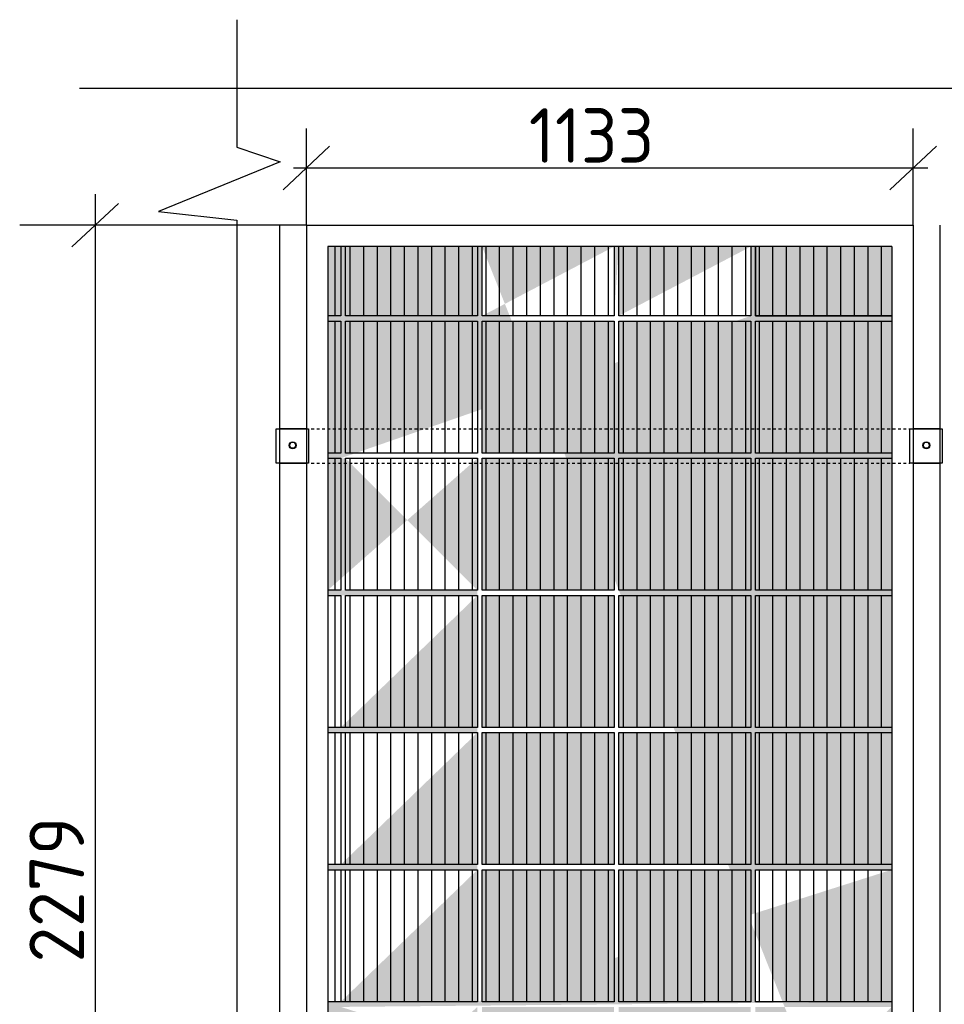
# Model space of a CAD drawing. Extents: x 10527 to 38813, y 13847 to 37526.
# Tile 46 of 256: x 35871 to 35906, y 34257 to 34294. Entities that reach past the tile are written whole.
import ezdxf

# ---------------------------------------------------------------- set-up
doc = ezdxf.new("R2010")
doc.units = 0
doc.header["$LTSCALE"] = 0.5
doc.header["$MEASUREMENT"] = 0
doc.linetypes.add('осевая', pattern=[50.8, 31.75, -6.35, 6.35, -6.35])
doc.layers.add('Ölçü', color=7, linetype='Continuous')
doc.styles.add('ISOCPEUR', font='isocpeui.ttf', dxfattribs={"height": 300})

# ---------------------------------------------------------------- blocks, each defined once
blk = doc.blocks.new('55ен')
at = {"true_color": 0x5e67af}
h = blk.add_hatch(color=165, dxfattribs=at)
h.dxf.hatch_style = 1
h.paths.add_polyline_path([(261296.4, 4549574.2), (261296.4, 4543137.9), (258197.3, 4543137.9), (258197.3, 4549574.2)])
h.paths.add_polyline_path([(260521.8, 4543886.1), (260521.8, 4543160.5), (259796.2, 4543160.5), (259796.2, 4543886.1)], flags=16)
h.paths.add_polyline_path([(260521.8, 4543914.6), (259796.2, 4543914.6), (259796.2, 4544640.2), (260521.8, 4544640.2)], flags=16)
h.paths.add_polyline_path([(259770.9, 4543886.1), (259770.9, 4543160.5), (259045.4, 4543160.5), (259045.4, 4543886.1)], flags=16)
h.paths.add_polyline_path([(259770.9, 4543914.6), (259045.4, 4543914.6), (259045.4, 4544640.2), (259770.9, 4544640.2)], flags=16)
h.paths.add_polyline_path([(259045.4, 4544668.8), (259045.4, 4545394.3), (259770.9, 4545394.3), (259770.9, 4544668.8)], flags=16)
h.paths.add_polyline_path([(260521.8, 4544668.8), (259796.2, 4544668.8), (259796.2, 4545394.3), (260521.8, 4545394.3)], flags=16)
h.paths.add_polyline_path([(260521.8, 4545422.9), (259796.2, 4545422.9), (259796.2, 4546148.5), (260521.8, 4546148.5)], flags=16)
h.paths.add_polyline_path([(259045.4, 4546148.5), (259770.9, 4546148.5), (259770.9, 4545422.9), (259045.4, 4545422.9)], flags=16)
h.paths.add_polyline_path([(260521.8, 4546902.6), (260521.8, 4546177), (259796.2, 4546177), (259796.2, 4546902.6)], flags=16)
h.paths.add_polyline_path([(260521.8, 4546931.1), (259796.2, 4546931.1), (259796.2, 4547656.7), (260521.8, 4547656.7)], flags=16)
h.paths.add_polyline_path([(259045.4, 4546177), (259045.4, 4546902.6), (259770.9, 4546902.6), (259770.9, 4546177)], flags=16)
h.paths.add_polyline_path([(259770.9, 4546931.1), (259045.4, 4546931.1), (259045.4, 4547656.7), (259770.9, 4547656.7)], flags=16)
h.paths.add_polyline_path([(259045.4, 4547685.2), (259045.4, 4548410.8), (259770.9, 4548410.8), (259770.9, 4547685.2)], flags=16)
h.paths.add_polyline_path([(260521.8, 4547685.2), (259796.2, 4547685.2), (259796.2, 4548410.8), (260521.8, 4548410.8)], flags=16)
h.paths.add_polyline_path([(260521.8, 4548439.3), (259796.2, 4548439.3), (259796.2, 4549164.9), (260521.8, 4549164.9)], flags=16)
h.paths.add_polyline_path([(259770.9, 4548439.3), (259045.4, 4548439.3), (259045.4, 4549164.9), (259770.9, 4549164.9)], flags=16)
edge = h.paths.add_edge_path(flags=17)
edge.add_line((261296.4, 4543914.6), (260547.1, 4543914.6))
edge.add_line((260547.1, 4543886.1), (261296.4, 4543886.1))
edge.add_line((260547.1, 4543160.5), (260547.1, 4543886.1))
edge.add_line((260547.1, 4543914.6), (260547.1, 4544640.2))
edge.add_line((259020.1, 4543886.1), (259020.1, 4543160.5))
edge.add_line((258269.3, 4543886.1), (259020.1, 4543886.1))
edge.add_line((259020.1, 4543914.6), (258269.3, 4543914.6))
edge.add_line((259020.1, 4544640.2), (259020.1, 4543914.6))
edge.add_line((258197.3, 4543886.1), (258269.3, 4543886.1))
edge.add_line((258269.3, 4543914.6), (258197.3, 4543914.6))
edge.add_line((261296.4, 4543160.5), (260547.1, 4543160.5))
edge.add_line((259020.1, 4543160.5), (258269.3, 4543160.5))
edge.add_line((258269.3, 4543160.5), (258197.3, 4543160.5))
edge.add_line((258269.3, 4544640.2), (259020.1, 4544640.2))
edge.add_line((259020.1, 4544668.8), (258269.3, 4544668.8))
edge.add_line((258197.3, 4544640.2), (258269.3, 4544640.2))
edge.add_line((258269.3, 4544668.8), (258197.3, 4544668.8))
edge.add_line((259020.1, 4545394.3), (259020.1, 4544668.8))
edge.add_line((260547.1, 4544640.2), (261296.4, 4544640.2))
edge.add_line((260547.1, 4545394.3), (261296.4, 4545394.3))
edge.add_line((260547.1, 4544668.8), (260547.1, 4545394.3))
edge.add_line((261296.4, 4544668.8), (260547.1, 4544668.8))
edge.add_line((258269.3, 4545394.3), (259020.1, 4545394.3))
edge.add_line((258197.3, 4545394.3), (258269.3, 4545394.3))
edge.add_line((261296.4, 4545422.9), (260547.1, 4545422.9))
edge.add_line((260547.1, 4545422.9), (260547.1, 4546148.5))
edge.add_line((260547.1, 4546148.5), (261296.4, 4546148.5))
edge.add_line((259020.1, 4545422.9), (258269.3, 4545422.9))
edge.add_line((259020.1, 4546148.5), (259020.1, 4545422.9))
edge.add_line((258269.3, 4545422.9), (258197.3, 4545422.9))
edge.add_line((258197.3, 4546148.5), (258269.3, 4546148.5))
edge.add_line((258269.3, 4546148.5), (259020.1, 4546148.5))
edge.add_line((259020.1, 4546177), (258269.3, 4546177))
edge.add_line((259020.1, 4546902.6), (259020.1, 4546177))
edge.add_line((258269.3, 4546177), (258197.3, 4546177))
edge.add_line((258197.3, 4546902.6), (258269.3, 4546902.6))
edge.add_line((258269.3, 4546902.6), (259020.1, 4546902.6))
edge.add_line((259020.1, 4546931.1), (258269.3, 4546931.1))
edge.add_line((259020.1, 4547656.7), (259020.1, 4546931.1))
edge.add_line((258269.3, 4546931.1), (258197.3, 4546931.1))
edge.add_line((258197.3, 4547656.7), (258269.3, 4547656.7))
edge.add_line((258294.5, 4547656.7), (259020.1, 4547656.7))
edge.add_line((259020.1, 4547685.2), (258294.5, 4547685.2))
edge.add_line((258269.3, 4547685.2), (258197.3, 4547685.2))
edge.add_line((259020.1, 4548410.8), (259020.1, 4547685.2))
edge.add_line((258294.5, 4548410.8), (259020.1, 4548410.8))
edge.add_line((258197.3, 4548410.8), (258269.3, 4548410.8))
edge.add_line((260521.8, 4549193.4), (259796.2, 4549193.4))
edge.add_line((260521.8, 4549574.2), (260521.8, 4549193.4))
edge.add_line((259796.2, 4549193.4), (259796.2, 4549574.2))
edge.add_line((259770.9, 4549193.4), (259045.4, 4549193.4))
edge.add_line((259770.9, 4549574.2), (259770.9, 4549193.4))
edge.add_line((259045.4, 4549193.4), (259045.4, 4549574.2))
h = blk.add_hatch(color=165, dxfattribs=at)
h.dxf.hatch_style = 1
h.paths.add_polyline_path([(260270.3, 4543160.5), (260345, 4543160.5), (260345, 4543886.1), (260270.3, 4543886.1)])
h.paths.add_polyline_path([(260195.6, 4543160.5), (260270.3, 4543160.5), (260270.3, 4543886.1), (260195.6, 4543886.1)])
h.paths.add_polyline_path([(260120.9, 4543160.5), (260195.6, 4543160.5), (260195.6, 4543886.1), (260120.9, 4543886.1)])
h.paths.add_polyline_path([(260046.3, 4543160.5), (260120.9, 4543160.5), (260120.9, 4543886.1), (260046.3, 4543886.1)])
h.paths.add_polyline_path([(259971.6, 4543160.5), (260046.3, 4543160.5), (260046.3, 4543886.1), (259971.6, 4543886.1)])
h.paths.add_polyline_path([(259896.9, 4543160.5), (259971.6, 4543160.5), (259971.6, 4543886.1), (259896.9, 4543886.1)])
h.paths.add_polyline_path([(259822.2, 4543160.5), (259896.9, 4543160.5), (259896.9, 4543886.1), (259822.2, 4543886.1)])
h.paths.add_polyline_path([(259796.2, 4543160.5), (259822.2, 4543160.5), (259822.2, 4543886.1), (259796.2, 4543886.1)])
h.paths.add_polyline_path([(260345, 4543160.5), (260419.6, 4543160.5), (260419.6, 4543886.1), (260345, 4543886.1)])
h.paths.add_polyline_path([(260419.6, 4543160.5), (260494.3, 4543160.5), (260494.3, 4543886.1), (260419.6, 4543886.1)])
h.paths.add_polyline_path([(260494.3, 4543160.5), (260521.8, 4543160.5), (260521.8, 4543886.1), (260494.3, 4543886.1)])
h.paths.add_polyline_path([(259664.7, 4543160.5), (259739.3, 4543160.5), (259739.3, 4543886.1), (259664.7, 4543886.1)])
h.paths.add_polyline_path([(259739.3, 4543160.5), (259770.9, 4543160.5), (259770.9, 4543886.1), (259739.3, 4543886.1)])
h.paths.add_polyline_path([(259590, 4543160.5), (259664.7, 4543160.5), (259664.7, 4543886.1), (259590, 4543886.1)])
h.paths.add_polyline_path([(259515.3, 4543160.5), (259590, 4543160.5), (259590, 4543886.1), (259515.3, 4543886.1)])
h.paths.add_polyline_path([(259440.6, 4543160.5), (259515.3, 4543160.5), (259515.3, 4543886.1), (259440.6, 4543886.1)])
h.paths.add_polyline_path([(259366, 4543160.5), (259440.6, 4543160.5), (259440.6, 4543886.1), (259366, 4543886.1)])
h.paths.add_polyline_path([(259291.3, 4543160.5), (259366, 4543160.5), (259366, 4543886.1), (259291.3, 4543886.1)])
h.paths.add_polyline_path([(259216.6, 4543160.5), (259291.3, 4543160.5), (259291.3, 4543886.1), (259216.6, 4543886.1)])
h.paths.add_polyline_path([(259141.9, 4543160.5), (259216.6, 4543160.5), (259216.6, 4543886.1), (259141.9, 4543886.1)])
h.paths.add_polyline_path([(259067.3, 4543160.5), (259141.9, 4543160.5), (259141.9, 4543886.1), (259067.3, 4543886.1)])
h.paths.add_polyline_path([(259045.4, 4543160.5), (259067.3, 4543160.5), (259067.3, 4543886.1), (259045.4, 4543886.1)])
h.paths.add_polyline_path([(260494.3, 4543914.6), (260521.8, 4543914.6), (260521.8, 4544640.2), (260494.3, 4544640.2)])
h.paths.add_polyline_path([(260419.6, 4543914.6), (260494.3, 4543914.6), (260494.3, 4544640.2), (260419.6, 4544640.2)])
h.paths.add_polyline_path([(260345, 4543914.6), (260419.6, 4543914.6), (260419.6, 4544640.2), (260345, 4544640.2)])
h.paths.add_polyline_path([(260270.3, 4543914.6), (260345, 4543914.6), (260345, 4544640.2), (260270.3, 4544640.2)])
h.paths.add_polyline_path([(260195.6, 4543914.6), (260270.3, 4543914.6), (260270.3, 4544640.2), (260195.6, 4544640.2)])
h.paths.add_polyline_path([(260120.9, 4543914.6), (260195.6, 4543914.6), (260195.6, 4544640.2), (260120.9, 4544640.2)])
h.paths.add_polyline_path([(259796.2, 4543914.6), (259822.2, 4543914.6), (259822.2, 4544640.2), (259796.2, 4544640.2)])
h.paths.add_polyline_path([(260046.3, 4543914.6), (260120.9, 4543914.6), (260120.9, 4544640.2), (260046.3, 4544640.2)])
h.paths.add_polyline_path([(259822.2, 4543914.6), (259896.9, 4543914.6), (259896.9, 4544640.2), (259822.2, 4544640.2)])
h.paths.add_polyline_path([(259896.9, 4543914.6), (259971.6, 4543914.6), (259971.6, 4544640.2), (259896.9, 4544640.2)])
h.paths.add_polyline_path([(259971.6, 4543914.6), (260046.3, 4543914.6), (260046.3, 4544640.2), (259971.6, 4544640.2)])
h.paths.add_polyline_path([(259045.4, 4543914.6), (259067.3, 4543914.6), (259067.3, 4544640.2), (259045.4, 4544640.2)])
h.paths.add_polyline_path([(259067.3, 4543914.6), (259141.9, 4543914.6), (259141.9, 4544640.2), (259067.3, 4544640.2)])
h.paths.add_polyline_path([(259141.9, 4543914.6), (259216.6, 4543914.6), (259216.6, 4544640.2), (259141.9, 4544640.2)])
h.paths.add_polyline_path([(259216.6, 4543914.6), (259291.3, 4543914.6), (259291.3, 4544640.2), (259216.6, 4544640.2)])
h.paths.add_polyline_path([(259291.3, 4543914.6), (259366, 4543914.6), (259366, 4544640.2), (259291.3, 4544640.2)])
h.paths.add_polyline_path([(259366, 4543914.6), (259440.6, 4543914.6), (259440.6, 4544640.2), (259366, 4544640.2)])
h.paths.add_polyline_path([(259440.6, 4543914.6), (259515.3, 4543914.6), (259515.3, 4544640.2), (259440.6, 4544640.2)])
h.paths.add_polyline_path([(259515.3, 4543914.6), (259590, 4543914.6), (259590, 4544640.2), (259515.3, 4544640.2)])
h.paths.add_polyline_path([(259590, 4543914.6), (259664.7, 4543914.6), (259664.7, 4544640.2), (259590, 4544640.2)])
h.paths.add_polyline_path([(259664.7, 4543914.6), (259739.3, 4543914.6), (259739.3, 4544640.2), (259664.7, 4544640.2)])
h.paths.add_polyline_path([(259739.3, 4543914.6), (259770.9, 4543914.6), (259770.9, 4544640.2), (259739.3, 4544640.2)])
h.paths.add_polyline_path([(259045.4, 4544668.8), (259067.3, 4544668.8), (259067.3, 4545394.3), (259045.4, 4545394.3)])
h.paths.add_polyline_path([(259067.3, 4544668.8), (259141.9, 4544668.8), (259141.9, 4545394.3), (259067.3, 4545394.3)])
h.paths.add_polyline_path([(259141.9, 4544668.8), (259216.6, 4544668.8), (259216.6, 4545394.3), (259141.9, 4545394.3)])
h.paths.add_polyline_path([(259216.6, 4544668.8), (259291.3, 4544668.8), (259291.3, 4545394.3), (259216.6, 4545394.3)])
h.paths.add_polyline_path([(259291.3, 4544668.8), (259366, 4544668.8), (259366, 4545394.3), (259291.3, 4545394.3)])
h.paths.add_polyline_path([(259366, 4544668.8), (259440.6, 4544668.8), (259440.6, 4545394.3), (259366, 4545394.3)])
h.paths.add_polyline_path([(259440.6, 4544668.8), (259515.3, 4544668.8), (259515.3, 4545394.3), (259440.6, 4545394.3)])
h.paths.add_polyline_path([(259515.3, 4544668.8), (259590, 4544668.8), (259590, 4545394.3), (259515.3, 4545394.3)])
h.paths.add_polyline_path([(259590, 4544668.8), (259664.7, 4544668.8), (259664.7, 4545394.3), (259590, 4545394.3)])
h.paths.add_polyline_path([(259664.7, 4544668.8), (259739.3, 4544668.8), (259739.3, 4545394.3), (259664.7, 4545394.3)])
h.paths.add_polyline_path([(259739.3, 4544668.8), (259770.9, 4544668.8), (259770.9, 4545394.3), (259739.3, 4545394.3)])
h.paths.add_polyline_path([(259796.2, 4544668.8), (259822.2, 4544668.8), (259822.2, 4545394.3), (259796.2, 4545394.3)])
h.paths.add_polyline_path([(259822.2, 4544668.8), (259896.9, 4544668.8), (259896.9, 4545394.3), (259822.2, 4545394.3)])
h.paths.add_polyline_path([(259896.9, 4544668.8), (259971.6, 4544668.8), (259971.6, 4545394.3), (259896.9, 4545394.3)])
h.paths.add_polyline_path([(259971.6, 4544668.8), (260046.3, 4544668.8), (260046.3, 4545394.3), (259971.6, 4545394.3)])
h.paths.add_polyline_path([(260046.3, 4544668.8), (260120.9, 4544668.8), (260120.9, 4545394.3), (260046.3, 4545394.3)])
h.paths.add_polyline_path([(260120.9, 4544668.8), (260195.6, 4544668.8), (260195.6, 4545394.3), (260120.9, 4545394.3)])
h.paths.add_polyline_path([(260195.6, 4544668.8), (260270.3, 4544668.8), (260270.3, 4545394.3), (260195.6, 4545394.3)])
h.paths.add_polyline_path([(260270.3, 4544668.8), (260345, 4544668.8), (260345, 4545394.3), (260270.3, 4545394.3)])
h.paths.add_polyline_path([(260345, 4544668.8), (260419.6, 4544668.8), (260419.6, 4545394.3), (260345, 4545394.3)])
h.paths.add_polyline_path([(260419.6, 4544668.8), (260494.3, 4544668.8), (260494.3, 4545394.3), (260419.6, 4545394.3)])
h.paths.add_polyline_path([(260494.3, 4544668.8), (260521.8, 4544668.8), (260521.8, 4545394.3), (260494.3, 4545394.3)])
h.paths.add_polyline_path([(259067.3, 4545422.9), (259141.9, 4545422.9), (259141.9, 4546148.5), (259067.3, 4546148.5)])
h.paths.add_polyline_path([(259045.4, 4545422.9), (259067.3, 4545422.9), (259067.3, 4546148.5), (259045.4, 4546148.5)])
h.paths.add_polyline_path([(259141.9, 4545422.9), (259216.6, 4545422.9), (259216.6, 4546148.5), (259141.9, 4546148.5)])
h.paths.add_polyline_path([(259216.6, 4545422.9), (259291.3, 4545422.9), (259291.3, 4546148.5), (259216.6, 4546148.5)])
h.paths.add_polyline_path([(259291.3, 4545422.9), (259366, 4545422.9), (259366, 4546148.5), (259291.3, 4546148.5)])
h.paths.add_polyline_path([(259366, 4545422.9), (259440.6, 4545422.9), (259440.6, 4546148.5), (259366, 4546148.5)])
h.paths.add_polyline_path([(259440.6, 4545422.9), (259515.3, 4545422.9), (259515.3, 4546148.5), (259440.6, 4546148.5)])
h.paths.add_polyline_path([(259515.3, 4545422.9), (259590, 4545422.9), (259590, 4546148.5), (259515.3, 4546148.5)])
h.paths.add_polyline_path([(259590, 4545422.9), (259664.7, 4545422.9), (259664.7, 4546148.5), (259590, 4546148.5)])
h.paths.add_polyline_path([(259664.7, 4545422.9), (259739.3, 4545422.9), (259739.3, 4546148.5), (259664.7, 4546148.5)])
h.paths.add_polyline_path([(259739.3, 4545422.9), (259770.9, 4545422.9), (259770.9, 4546148.5), (259739.3, 4546148.5)])
h.paths.add_polyline_path([(259796.2, 4545422.9), (259822.2, 4545422.9), (259822.2, 4546148.5), (259796.2, 4546148.5)])
h.paths.add_polyline_path([(259822.2, 4545422.9), (259896.9, 4545422.9), (259896.9, 4546148.5), (259822.2, 4546148.5)])
h.paths.add_polyline_path([(259896.9, 4545422.9), (259971.6, 4545422.9), (259971.6, 4546148.5), (259896.9, 4546148.5)])
h.paths.add_polyline_path([(259971.6, 4545422.9), (260046.3, 4545422.9), (260046.3, 4546148.5), (259971.6, 4546148.5)])
h.paths.add_polyline_path([(260046.3, 4545422.9), (260120.9, 4545422.9), (260120.9, 4546148.5), (260046.3, 4546148.5)])
h.paths.add_polyline_path([(260120.9, 4545422.9), (260195.6, 4545422.9), (260195.6, 4546148.5), (260120.9, 4546148.5)])
h.paths.add_polyline_path([(260195.6, 4545422.9), (260270.3, 4545422.9), (260270.3, 4546148.5), (260195.6, 4546148.5)])
h.paths.add_polyline_path([(260270.3, 4545422.9), (260345, 4545422.9), (260345, 4546148.5), (260270.3, 4546148.5)])
h.paths.add_polyline_path([(260345, 4545422.9), (260419.6, 4545422.9), (260419.6, 4546148.5), (260345, 4546148.5)])
h.paths.add_polyline_path([(260419.6, 4545422.9), (260494.3, 4545422.9), (260494.3, 4546148.5), (260419.6, 4546148.5)])
h.paths.add_polyline_path([(260494.3, 4545422.9), (260521.8, 4545422.9), (260521.8, 4546148.5), (260494.3, 4546148.5)])
h.paths.add_polyline_path([(259045.4, 4548439.3), (259067.3, 4548439.3), (259067.3, 4549164.9), (259045.4, 4549164.9)])
h.paths.add_polyline_path([(259067.3, 4548439.3), (259141.9, 4548439.3), (259141.9, 4549164.9), (259067.3, 4549164.9)])
h.paths.add_polyline_path([(259216.6, 4548439.3), (259291.3, 4548439.3), (259291.3, 4549164.9), (259216.6, 4549164.9)])
h.paths.add_polyline_path([(259291.3, 4548439.3), (259366, 4548439.3), (259366, 4549164.9), (259291.3, 4549164.9)])
h.paths.add_polyline_path([(259440.6, 4548439.3), (259515.3, 4548439.3), (259515.3, 4549164.9), (259440.6, 4549164.9)])
h.paths.add_polyline_path([(259590, 4548439.3), (259664.7, 4548439.3), (259664.7, 4549164.9), (259590, 4549164.9)])
h.paths.add_polyline_path([(259664.7, 4548439.3), (259739.3, 4548439.3), (259739.3, 4549164.9), (259664.7, 4549164.9)])
h.paths.add_polyline_path([(259141.9, 4548439.3), (259216.6, 4548439.3), (259216.6, 4549164.9), (259141.9, 4549164.9)])
h.paths.add_polyline_path([(259366, 4548439.3), (259440.6, 4548439.3), (259440.6, 4549164.9), (259366, 4549164.9)])
h.paths.add_polyline_path([(259515.3, 4548439.3), (259590, 4548439.3), (259590, 4549164.9), (259515.3, 4549164.9)])
h.paths.add_polyline_path([(259739.3, 4548439.3), (259770.9, 4548439.3), (259770.9, 4549164.9), (259739.3, 4549164.9)])
h.paths.add_polyline_path([(259796.2, 4548439.3), (259822.2, 4548439.3), (259822.2, 4549164.9), (259796.2, 4549164.9)])
h.paths.add_polyline_path([(259822.2, 4548439.3), (259896.9, 4548439.3), (259896.9, 4549164.9), (259822.2, 4549164.9)])
h.paths.add_polyline_path([(259896.9, 4548439.3), (259971.6, 4548439.3), (259971.6, 4549164.9), (259896.9, 4549164.9)])
h.paths.add_polyline_path([(259971.6, 4548439.3), (260046.3, 4548439.3), (260046.3, 4549164.9), (259971.6, 4549164.9)])
h.paths.add_polyline_path([(260046.3, 4548439.3), (260120.9, 4548439.3), (260120.9, 4549164.9), (260046.3, 4549164.9)])
h.paths.add_polyline_path([(260120.9, 4548439.3), (260195.6, 4548439.3), (260195.6, 4549164.9), (260120.9, 4549164.9)])
h.paths.add_polyline_path([(260195.6, 4548439.3), (260270.3, 4548439.3), (260270.3, 4549164.9), (260195.6, 4549164.9)])
h.paths.add_polyline_path([(260270.3, 4548439.3), (260345, 4548439.3), (260345, 4549164.9), (260270.3, 4549164.9)])
h.paths.add_polyline_path([(260345, 4548439.3), (260419.6, 4548439.3), (260419.6, 4549164.9), (260345, 4549164.9)])
h.paths.add_polyline_path([(260419.6, 4548439.3), (260494.3, 4548439.3), (260494.3, 4549164.9), (260419.6, 4549164.9)])
h.paths.add_polyline_path([(260494.3, 4548439.3), (260521.8, 4548439.3), (260521.8, 4549164.9), (260494.3, 4549164.9)])
h.paths.add_polyline_path([(259045.4, 4547685.2), (259067.3, 4547685.2), (259067.3, 4548410.8), (259045.4, 4548410.8)])
h.paths.add_polyline_path([(259067.3, 4547685.2), (259141.9, 4547685.2), (259141.9, 4548410.8), (259067.3, 4548410.8)])
h.paths.add_polyline_path([(259141.9, 4547685.2), (259216.6, 4547685.2), (259216.6, 4548410.8), (259141.9, 4548410.8)])
h.paths.add_polyline_path([(259216.6, 4547685.2), (259291.3, 4547685.2), (259291.3, 4548410.8), (259216.6, 4548410.8)])
h.paths.add_polyline_path([(259291.3, 4547685.2), (259366, 4547685.2), (259366, 4548410.8), (259291.3, 4548410.8)])
h.paths.add_polyline_path([(259366, 4547685.2), (259440.6, 4547685.2), (259440.6, 4548410.8), (259366, 4548410.8)])
h.paths.add_polyline_path([(259440.6, 4547685.2), (259515.3, 4547685.2), (259515.3, 4548410.8), (259440.6, 4548410.8)])
h.paths.add_polyline_path([(259515.3, 4547685.2), (259590, 4547685.2), (259590, 4548410.8), (259515.3, 4548410.8)])
h.paths.add_polyline_path([(259590, 4547685.2), (259664.7, 4547685.2), (259664.7, 4548410.8), (259590, 4548410.8)])
h.paths.add_polyline_path([(259664.7, 4547685.2), (259739.3, 4547685.2), (259739.3, 4548410.8), (259664.7, 4548410.8)])
h.paths.add_polyline_path([(259739.3, 4547685.2), (259770.9, 4547685.2), (259770.9, 4548410.8), (259739.3, 4548410.8)])
h.paths.add_polyline_path([(259796.2, 4547685.2), (259822.2, 4547685.2), (259822.2, 4548410.8), (259796.2, 4548410.8)])
h.paths.add_polyline_path([(259822.2, 4547685.2), (259896.9, 4547685.2), (259896.9, 4548410.8), (259822.2, 4548410.8)])
h.paths.add_polyline_path([(259896.9, 4547685.2), (259971.6, 4547685.2), (259971.6, 4548410.8), (259896.9, 4548410.8)])
h.paths.add_polyline_path([(259971.6, 4547685.2), (260046.3, 4547685.2), (260046.3, 4548410.8), (259971.6, 4548410.8)])
h.paths.add_polyline_path([(260046.3, 4547685.2), (260120.9, 4547685.2), (260120.9, 4548410.8), (260046.3, 4548410.8)])
h.paths.add_polyline_path([(260120.9, 4547685.2), (260195.6, 4547685.2), (260195.6, 4548410.8), (260120.9, 4548410.8)])
h.paths.add_polyline_path([(260195.6, 4547685.2), (260270.3, 4547685.2), (260270.3, 4548410.8), (260195.6, 4548410.8)])
h.paths.add_polyline_path([(260270.3, 4547685.2), (260345, 4547685.2), (260345, 4548410.8), (260270.3, 4548410.8)])
h.paths.add_polyline_path([(260345, 4547685.2), (260419.6, 4547685.2), (260419.6, 4548410.8), (260345, 4548410.8)])
h.paths.add_polyline_path([(260419.6, 4547685.2), (260494.3, 4547685.2), (260494.3, 4548410.8), (260419.6, 4548410.8)])
h.paths.add_polyline_path([(260494.3, 4547685.2), (260521.8, 4547685.2), (260521.8, 4548410.8), (260494.3, 4548410.8)])
h.paths.add_polyline_path([(259045.4, 4546931.1), (259067.3, 4546931.1), (259067.3, 4547656.7), (259045.4, 4547656.7)])
h.paths.add_polyline_path([(259067.3, 4546931.1), (259141.9, 4546931.1), (259141.9, 4547656.7), (259067.3, 4547656.7)])
h.paths.add_polyline_path([(259141.9, 4546931.1), (259216.6, 4546931.1), (259216.6, 4547656.7), (259141.9, 4547656.7)])
h.paths.add_polyline_path([(259216.6, 4546931.1), (259291.3, 4546931.1), (259291.3, 4547656.7), (259216.6, 4547656.7)])
h.paths.add_polyline_path([(259291.3, 4546931.1), (259366, 4546931.1), (259366, 4547656.7), (259291.3, 4547656.7)])
h.paths.add_polyline_path([(259366, 4546931.1), (259440.6, 4546931.1), (259440.6, 4547656.7), (259366, 4547656.7)])
h.paths.add_polyline_path([(259440.6, 4546931.1), (259515.3, 4546931.1), (259515.3, 4547656.7), (259440.6, 4547656.7)])
h.paths.add_polyline_path([(259515.3, 4546931.1), (259590, 4546931.1), (259590, 4547656.7), (259515.3, 4547656.7)])
h.paths.add_polyline_path([(259590, 4546931.1), (259664.7, 4546931.1), (259664.7, 4547656.7), (259590, 4547656.7)])
h.paths.add_polyline_path([(259664.7, 4546931.1), (259739.3, 4546931.1), (259739.3, 4547656.7), (259664.7, 4547656.7)])
h.paths.add_polyline_path([(259739.3, 4546931.1), (259770.9, 4546931.1), (259770.9, 4547656.7), (259739.3, 4547656.7)])
h.paths.add_polyline_path([(259796.2, 4546931.1), (259822.2, 4546931.1), (259822.2, 4547656.7), (259796.2, 4547656.7)])
h.paths.add_polyline_path([(259822.2, 4546931.1), (259896.9, 4546931.1), (259896.9, 4547656.7), (259822.2, 4547656.7)])
h.paths.add_polyline_path([(259896.9, 4546931.1), (259971.6, 4546931.1), (259971.6, 4547656.7), (259896.9, 4547656.7)])
h.paths.add_polyline_path([(259971.6, 4546931.1), (260046.3, 4546931.1), (260046.3, 4547656.7), (259971.6, 4547656.7)])
h.paths.add_polyline_path([(260046.3, 4546931.1), (260120.9, 4546931.1), (260120.9, 4547656.7), (260046.3, 4547656.7)])
h.paths.add_polyline_path([(260120.9, 4546931.1), (260195.6, 4546931.1), (260195.6, 4547656.7), (260120.9, 4547656.7)])
h.paths.add_polyline_path([(260195.6, 4546931.1), (260270.3, 4546931.1), (260270.3, 4547656.7), (260195.6, 4547656.7)])
h.paths.add_polyline_path([(260270.3, 4546931.1), (260345, 4546931.1), (260345, 4547656.7), (260270.3, 4547656.7)])
h.paths.add_polyline_path([(260345, 4546931.1), (260419.6, 4546931.1), (260419.6, 4547656.7), (260345, 4547656.7)])
h.paths.add_polyline_path([(260419.6, 4546931.1), (260494.3, 4546931.1), (260494.3, 4547656.7), (260419.6, 4547656.7)])
h.paths.add_polyline_path([(260494.3, 4546931.1), (260521.8, 4546931.1), (260521.8, 4547656.7), (260494.3, 4547656.7)])
h.paths.add_polyline_path([(259045.4, 4546177), (259067.3, 4546177), (259067.3, 4546902.6), (259045.4, 4546902.6)])
h.paths.add_polyline_path([(259067.3, 4546177), (259141.9, 4546177), (259141.9, 4546902.6), (259067.3, 4546902.6)])
h.paths.add_polyline_path([(259141.9, 4546177), (259216.6, 4546177), (259216.6, 4546902.6), (259141.9, 4546902.6)])
h.paths.add_polyline_path([(259216.6, 4546177), (259291.3, 4546177), (259291.3, 4546902.6), (259216.6, 4546902.6)])
h.paths.add_polyline_path([(259291.3, 4546177), (259366, 4546177), (259366, 4546902.6), (259291.3, 4546902.6)])
h.paths.add_polyline_path([(259366, 4546177), (259440.6, 4546177), (259440.6, 4546902.6), (259366, 4546902.6)])
h.paths.add_polyline_path([(259440.6, 4546177), (259515.3, 4546177), (259515.3, 4546902.6), (259440.6, 4546902.6)])
h.paths.add_polyline_path([(259515.3, 4546177), (259590, 4546177), (259590, 4546902.6), (259515.3, 4546902.6)])
h.paths.add_polyline_path([(259590, 4546177), (259664.7, 4546177), (259664.7, 4546902.6), (259590, 4546902.6)])
h.paths.add_polyline_path([(259664.7, 4546177), (259739.3, 4546177), (259739.3, 4546902.6), (259664.7, 4546902.6)])
h.paths.add_polyline_path([(259739.3, 4546177), (259770.9, 4546177), (259770.9, 4546902.6), (259739.3, 4546902.6)])
h.paths.add_polyline_path([(259796.2, 4546177), (259822.2, 4546177), (259822.2, 4546902.6), (259796.2, 4546902.6)])
h.paths.add_polyline_path([(259822.2, 4546177), (259896.9, 4546177), (259896.9, 4546902.6), (259822.2, 4546902.6)])
h.paths.add_polyline_path([(259896.9, 4546177), (259971.6, 4546177), (259971.6, 4546902.6), (259896.9, 4546902.6)])
h.paths.add_polyline_path([(259971.6, 4546177), (260046.3, 4546177), (260046.3, 4546902.6), (259971.6, 4546902.6)])
h.paths.add_polyline_path([(260046.3, 4546177), (260120.9, 4546177), (260120.9, 4546902.6), (260046.3, 4546902.6)])
h.paths.add_polyline_path([(260120.9, 4546177), (260195.6, 4546177), (260195.6, 4546902.6), (260120.9, 4546902.6)])
h.paths.add_polyline_path([(260195.6, 4546177), (260270.3, 4546177), (260270.3, 4546902.6), (260195.6, 4546902.6)])
h.paths.add_polyline_path([(260270.3, 4546177), (260345, 4546177), (260345, 4546902.6), (260270.3, 4546902.6)])
h.paths.add_polyline_path([(260345, 4546177), (260419.6, 4546177), (260419.6, 4546902.6), (260345, 4546902.6)])
h.paths.add_polyline_path([(260419.6, 4546177), (260494.3, 4546177), (260494.3, 4546902.6), (260419.6, 4546902.6)])
h.paths.add_polyline_path([(260494.3, 4546177), (260521.8, 4546177), (260521.8, 4546902.6), (260494.3, 4546902.6)])
at = {"color": 7}
for p, q in [((257698.1, 4550821.5), (257698.1, 4550121.7)), ((256833.4, 4550445.4), (262250, 4550445.4)), ((257698.1, 4550121.7), (257935.5, 4550040.5)), ((257935.5, 4550040.5), (257268, 4549766.9)), ((257268, 4549766.9), (257698.1, 4549719.8)), ((257698.1, 4549719.8), (257698.1, 4542455.2))]:
    blk.add_line(p, q, dxfattribs=at)
for p, q in [((258079.7, 4549691.8), (258079.7, 4550223.6)), ((261414, 4549691.8), (261414, 4550223.6)), ((258207.4, 4550126.3), (257951.9, 4549887.1)), ((261541.8, 4550126.3), (261286.3, 4549887.1)), ((258009.5, 4550006.7), (261495.6, 4550006.7)), ((256918.9, 4549862.3), (256918.9, 4542868.2)), ((257046.7, 4549811.4), (256791.2, 4549572.3)), ((258079.7, 4549691.8), (256504.6, 4549691.8))]:
    blk.add_line(p, q)
at = {"color": 11, "true_color": 0xf27172}
for p, q in [((257931.8, 4549691.8), (257931.8, 4542990.8)), ((261414, 4549691.8), (261414, 4542990.8))]:
    blk.add_line(p, q, dxfattribs=at)
at = {"color": 250}
for p, q in [((257931.8, 4549691.8), (257931.8, 4542990.8)), ((258079.7, 4549691.8), (258079.7, 4542990.8)), ((258079.7, 4549691.8), (261414, 4549691.8)), ((258079.7, 4549691.8), (261414, 4549691.8)), ((261414, 4549691.8), (261414, 4542990.8)), ((261561.1, 4549691.8), (261561.1, 4542990.8)), ((258197.3, 4549574.2), (258197.3, 4543137.9)), ((261296.4, 4549574.2), (258197.3, 4549574.2)), ((261296.4, 4549574.2), (261296.4, 4543137.9))]:
    blk.add_line(p, q, dxfattribs=at)
at = {"color": 1}
for p, q in [((258079, 4548571.7), (257931.8, 4548571.7)), ((261561.2, 4548571.7), (261414, 4548571.7)), ((257931.8, 4548384.3), (258079, 4548384.3)), ((261414, 4548384.3), (261561.2, 4548384.3))]:
    blk.add_line(p, q, dxfattribs=at)
at = {"color": 3}
for p, q in [((258079, 4548571.7), (257931.8, 4548571.7)), ((261561.2, 4548571.7), (261414, 4548571.7)), ((257931.8, 4548384.3), (258079, 4548384.3)), ((261414, 4548384.3), (261561.2, 4548384.3))]:
    blk.add_line(p, q, dxfattribs=at)
at = {"color": 252, "linetype": 'осевая', "true_color": 0x939598}
for p, q in [((258106.3, 4548571.7), (261396.6, 4548571.7)), ((258106.3, 4548384.3), (261396.6, 4548384.3))]:
    blk.add_line(p, q, dxfattribs=at)
at = {"color": 32, "true_color": 0xcd6928}
for p, q in [((257994.7, 4548496.6), (257985.2, 4548481.4)), ((258014.7, 4548496.6), (257994.7, 4548496.6)), ((258024, 4548481.4), (258014.7, 4548496.6)), ((261476.9, 4548496.6), (261467.4, 4548481.4)), ((261496.9, 4548496.6), (261476.9, 4548496.6)), ((261506.2, 4548481.4), (261496.9, 4548496.6)), ((257985.2, 4548481.4), (257994.9, 4548466.2)), ((258014.3, 4548466.3), (257994.9, 4548466.2)), ((258014.3, 4548466.3), (258024, 4548481.4)), ((261467.4, 4548481.4), (261477.1, 4548466.2)), ((261496.5, 4548466.3), (261477.1, 4548466.2)), ((261496.5, 4548466.3), (261506.2, 4548481.4))]:
    blk.add_line(p, q, dxfattribs=at)
at = {"color": 244, "true_color": 0x991b1e}
blk.add_line((261296.4, 4548538.7), (261296.4, 4548417.2), dxfattribs=at)
at = {"color": 4}
for points in [[(257914.4, 4548571.7), (258091.3, 4548571.7), (258091.3, 4548384.4), (257914.4, 4548384.4)], [(261396.6, 4548571.7), (261573.5, 4548571.7), (261573.5, 4548384.4), (261396.6, 4548384.4)]]:
    blk.add_lwpolyline(points, close=True, dxfattribs=at)
at = {"color": 32, "true_color": 0xcd6928}
for centre in [(258004.6, 4548481.4), (261486.8, 4548481.4)]:
    blk.add_circle(centre, 19.4, dxfattribs=at)
at = {"layer": 'Ölçü', "color": 3, "linetype": 'Continuous'}
for p, q in [((258237.6, 4549193.4), (258237.6, 4549574.2)), ((258320.5, 4549193.4), (258320.5, 4549574.2)), ((258395.2, 4549193.4), (258395.2, 4549574.2)), ((258469.9, 4549193.4), (258469.9, 4549574.2)), ((258544.6, 4549193.4), (258544.6, 4549574.2)), ((258619.2, 4549193.4), (258619.2, 4549574.2)), ((258693.9, 4549193.4), (258693.9, 4549574.2)), ((258768.6, 4549193.4), (258768.6, 4549574.2)), ((258843.3, 4549193.4), (258843.3, 4549574.2)), ((258917.9, 4549193.4), (258917.9, 4549574.2)), ((258992.6, 4549193.4), (258992.6, 4549574.2)), ((259067.3, 4549193.4), (259067.3, 4549574.2)), ((259141.9, 4549193.4), (259141.9, 4549574.2)), ((259216.6, 4549193.4), (259216.6, 4549574.2)), ((259291.3, 4549193.4), (259291.3, 4549574.2)), ((259366, 4549193.4), (259366, 4549574.2)), ((259440.6, 4549193.4), (259440.6, 4549574.2)), ((259515.3, 4549193.4), (259515.3, 4549574.2)), ((259590, 4549193.4), (259590, 4549574.2)), ((259664.7, 4549193.4), (259664.7, 4549574.2)), ((259739.3, 4549193.4), (259739.3, 4549574.2)), ((259822.2, 4549193.4), (259822.2, 4549574.2)), ((259896.9, 4549193.4), (259896.9, 4549574.2)), ((259971.6, 4549193.4), (259971.6, 4549574.2)), ((260046.3, 4549193.4), (260046.3, 4549574.2)), ((260120.9, 4549193.4), (260120.9, 4549574.2)), ((260195.6, 4549193.4), (260195.6, 4549574.2)), ((260270.3, 4549193.4), (260270.3, 4549574.2)), ((260345, 4549193.4), (260345, 4549574.2)), ((260419.6, 4549193.4), (260419.6, 4549574.2)), ((260494.3, 4549193.4), (260494.3, 4549574.2)), ((260569, 4549193.4), (260569, 4549574.2)), ((260643.6, 4549193.4), (260643.6, 4549574.2)), ((260718.3, 4549193.4), (260718.3, 4549574.2)), ((260793, 4549193.4), (260793, 4549574.2)), ((260867.7, 4549193.4), (260867.7, 4549574.2)), ((260942.3, 4549193.4), (260942.3, 4549574.2)), ((261017, 4549193.4), (261017, 4549574.2)), ((261091.7, 4549193.4), (261091.7, 4549574.2)), ((261166.4, 4549193.4), (261166.4, 4549574.2)), ((261241, 4549193.4), (261241, 4549574.2)), ((258237.6, 4548439.3), (258237.6, 4549164.9)), ((258320.5, 4548439.3), (258320.5, 4549164.9)), ((258395.2, 4548439.3), (258395.2, 4549164.9)), ((258469.9, 4548439.3), (258469.9, 4549164.9)), ((258544.6, 4548439.3), (258544.6, 4549164.9)), ((258619.2, 4548439.3), (258619.2, 4549164.9)), ((258693.9, 4548439.3), (258693.9, 4549164.9)), ((258768.6, 4548439.3), (258768.6, 4549164.9)), ((258843.3, 4548439.3), (258843.3, 4549164.9)), ((258917.9, 4548439.3), (258917.9, 4549164.9)), ((258992.6, 4548439.3), (258992.6, 4549164.9)), ((259067.3, 4548439.3), (259067.3, 4549164.9)), ((259141.9, 4548439.3), (259141.9, 4549164.9)), ((259216.6, 4548439.3), (259216.6, 4549164.9)), ((259291.3, 4548439.3), (259291.3, 4549164.9)), ((259366, 4548439.3), (259366, 4549164.9)), ((259440.6, 4548439.3), (259440.6, 4549164.9)), ((259515.3, 4548439.3), (259515.3, 4549164.9)), ((259590, 4548439.3), (259590, 4549164.9)), ((259664.7, 4548439.3), (259664.7, 4549164.9)), ((259739.3, 4548439.3), (259739.3, 4549164.9)), ((259822.2, 4548439.3), (259822.2, 4549164.9)), ((259896.9, 4548439.3), (259896.9, 4549164.9)), ((259971.6, 4548439.3), (259971.6, 4549164.9)), ((260046.3, 4548439.3), (260046.3, 4549164.9)), ((260120.9, 4548439.3), (260120.9, 4549164.9)), ((260195.6, 4548439.3), (260195.6, 4549164.9)), ((260270.3, 4548439.3), (260270.3, 4549164.9)), ((260345, 4548439.3), (260345, 4549164.9)), ((260419.6, 4548439.3), (260419.6, 4549164.9)), ((260494.3, 4548439.3), (260494.3, 4549164.9)), ((260569, 4548439.3), (260569, 4549164.9)), ((260643.6, 4548439.3), (260643.6, 4549164.9)), ((260718.3, 4548439.3), (260718.3, 4549164.9)), ((260793, 4548439.3), (260793, 4549164.9)), ((260867.7, 4548439.3), (260867.7, 4549164.9)), ((260942.3, 4548439.3), (260942.3, 4549164.9)), ((261017, 4548439.3), (261017, 4549164.9)), ((261091.7, 4548439.3), (261091.7, 4549164.9)), ((261166.4, 4548439.3), (261166.4, 4549164.9)), ((261241, 4548439.3), (261241, 4549164.9)), ((258237.6, 4547685.2), (258237.6, 4548410.8)), ((258320.5, 4547685.2), (258320.5, 4548410.8)), ((258395.2, 4547685.2), (258395.2, 4548410.8)), ((258469.9, 4547685.2), (258469.9, 4548410.8)), ((258544.6, 4547685.2), (258544.6, 4548410.8)), ((258619.2, 4547685.2), (258619.2, 4548410.8)), ((258693.9, 4547685.2), (258693.9, 4548410.8)), ((258768.6, 4547685.2), (258768.6, 4548410.8)), ((258843.3, 4547685.2), (258843.3, 4548410.8)), ((258917.9, 4547685.2), (258917.9, 4548410.8)), ((258992.6, 4547685.2), (258992.6, 4548410.8)), ((259067.3, 4547685.2), (259067.3, 4548410.8)), ((259141.9, 4547685.2), (259141.9, 4548410.8)), ((259216.6, 4547685.2), (259216.6, 4548410.8)), ((259291.3, 4547685.2), (259291.3, 4548410.8)), ((259366, 4547685.2), (259366, 4548410.8)), ((259440.6, 4547685.2), (259440.6, 4548410.8)), ((259515.3, 4547685.2), (259515.3, 4548410.8)), ((259590, 4547685.2), (259590, 4548410.8)), ((259664.7, 4547685.2), (259664.7, 4548410.8)), ((259739.3, 4547685.2), (259739.3, 4548410.8)), ((259822.2, 4547685.2), (259822.2, 4548410.8)), ((259896.9, 4547685.2), (259896.9, 4548410.8)), ((259971.6, 4547685.2), (259971.6, 4548410.8)), ((260046.3, 4547685.2), (260046.3, 4548410.8)), ((260120.9, 4547685.2), (260120.9, 4548410.8)), ((260195.6, 4547685.2), (260195.6, 4548410.8)), ((260270.3, 4547685.2), (260270.3, 4548410.8)), ((260345, 4547685.2), (260345, 4548410.8)), ((260419.6, 4547685.2), (260419.6, 4548410.8)), ((260494.3, 4547685.2), (260494.3, 4548410.8)), ((260569, 4547685.2), (260569, 4548410.8)), ((260643.6, 4547685.2), (260643.6, 4548410.8)), ((260718.3, 4547685.2), (260718.3, 4548410.8)), ((260793, 4547685.2), (260793, 4548410.8)), ((260867.7, 4547685.2), (260867.7, 4548410.8)), ((260942.3, 4547685.2), (260942.3, 4548410.8)), ((261017, 4547685.2), (261017, 4548410.8)), ((261091.7, 4547685.2), (261091.7, 4548410.8)), ((261166.4, 4547685.2), (261166.4, 4548410.8)), ((261241, 4547685.2), (261241, 4548410.8)), ((258237.6, 4546931.1), (258237.6, 4547656.7)), ((258320.5, 4546931.1), (258320.5, 4547656.7)), ((258395.2, 4546931.1), (258395.2, 4547656.7)), ((258469.9, 4546931.1), (258469.9, 4547656.7)), ((258544.6, 4546931.1), (258544.6, 4547656.7)), ((258619.2, 4546931.1), (258619.2, 4547656.7)), ((258693.9, 4546931.1), (258693.9, 4547656.7)), ((258768.6, 4546931.1), (258768.6, 4547656.7)), ((258843.3, 4546931.1), (258843.3, 4547656.7)), ((258917.9, 4546931.1), (258917.9, 4547656.7)), ((258992.6, 4546931.1), (258992.6, 4547656.7)), ((259067.3, 4546931.1), (259067.3, 4547656.7)), ((259141.9, 4546931.1), (259141.9, 4547656.7)), ((259216.6, 4546931.1), (259216.6, 4547656.7)), ((259291.3, 4546931.1), (259291.3, 4547656.7)), ((259366, 4546931.1), (259366, 4547656.7)), ((259440.6, 4546931.1), (259440.6, 4547656.7)), ((259515.3, 4546931.1), (259515.3, 4547656.7)), ((259590, 4546931.1), (259590, 4547656.7)), ((259664.7, 4546931.1), (259664.7, 4547656.7)), ((259739.3, 4546931.1), (259739.3, 4547656.7)), ((259822.2, 4546931.1), (259822.2, 4547656.7)), ((259896.9, 4546931.1), (259896.9, 4547656.7)), ((259971.6, 4546931.1), (259971.6, 4547656.7)), ((260046.3, 4546931.1), (260046.3, 4547656.7)), ((260120.9, 4546931.1), (260120.9, 4547656.7)), ((260195.6, 4546931.1), (260195.6, 4547656.7)), ((260270.3, 4546931.1), (260270.3, 4547656.7)), ((260345, 4546931.1), (260345, 4547656.7)), ((260419.6, 4546931.1), (260419.6, 4547656.7)), ((260494.3, 4546931.1), (260494.3, 4547656.7)), ((260569, 4546931.1), (260569, 4547656.7)), ((260643.6, 4546931.1), (260643.6, 4547656.7)), ((260718.3, 4546931.1), (260718.3, 4547656.7)), ((260793, 4546931.1), (260793, 4547656.7)), ((260867.7, 4546931.1), (260867.7, 4547656.7)), ((260942.3, 4546931.1), (260942.3, 4547656.7)), ((261017, 4546931.1), (261017, 4547656.7)), ((261091.7, 4546931.1), (261091.7, 4547656.7)), ((261166.4, 4546931.1), (261166.4, 4547656.7)), ((261241, 4546931.1), (261241, 4547656.7)), ((258237.6, 4546177), (258237.6, 4546902.6)), ((258320.5, 4546177), (258320.5, 4546902.6)), ((258395.2, 4546177), (258395.2, 4546902.6)), ((258469.9, 4546177), (258469.9, 4546902.6)), ((258544.6, 4546177), (258544.6, 4546902.6)), ((258619.2, 4546177), (258619.2, 4546902.6)), ((258693.9, 4546177), (258693.9, 4546902.6)), ((258768.6, 4546177), (258768.6, 4546902.6)), ((258843.3, 4546177), (258843.3, 4546902.6)), ((258917.9, 4546177), (258917.9, 4546902.6)), ((258992.6, 4546177), (258992.6, 4546902.6)), ((259067.3, 4546177), (259067.3, 4546902.6)), ((259141.9, 4546177), (259141.9, 4546902.6)), ((259216.6, 4546177), (259216.6, 4546902.6)), ((259291.3, 4546177), (259291.3, 4546902.6)), ((259366, 4546177), (259366, 4546902.6)), ((259440.6, 4546177), (259440.6, 4546902.6)), ((259515.3, 4546177), (259515.3, 4546902.6)), ((259590, 4546177), (259590, 4546902.6)), ((259664.7, 4546177), (259664.7, 4546902.6)), ((259739.3, 4546177), (259739.3, 4546902.6)), ((259822.2, 4546177), (259822.2, 4546902.6)), ((259896.9, 4546177), (259896.9, 4546902.6)), ((259971.6, 4546177), (259971.6, 4546902.6)), ((260046.3, 4546177), (260046.3, 4546902.6)), ((260120.9, 4546177), (260120.9, 4546902.6)), ((260195.6, 4546177), (260195.6, 4546902.6)), ((260270.3, 4546177), (260270.3, 4546902.6)), ((260345, 4546177), (260345, 4546902.6)), ((260419.6, 4546177), (260419.6, 4546902.6)), ((260494.3, 4546177), (260494.3, 4546902.6)), ((260569, 4546177), (260569, 4546902.6)), ((260643.6, 4546177), (260643.6, 4546902.6)), ((260718.3, 4546177), (260718.3, 4546902.6)), ((260793, 4546177), (260793, 4546902.6)), ((260867.7, 4546177), (260867.7, 4546902.6)), ((260942.3, 4546177), (260942.3, 4546902.6)), ((261017, 4546177), (261017, 4546902.6)), ((261091.7, 4546177), (261091.7, 4546902.6)), ((261166.4, 4546177), (261166.4, 4546902.6)), ((261241, 4546177), (261241, 4546902.6)), ((258237.6, 4545422.9), (258237.6, 4546148.5)), ((258320.5, 4545422.9), (258320.5, 4546148.5)), ((258395.2, 4545422.9), (258395.2, 4546148.5)), ((258469.9, 4545422.9), (258469.9, 4546148.5)), ((258544.6, 4545422.9), (258544.6, 4546148.5)), ((258619.2, 4545422.9), (258619.2, 4546148.5)), ((258693.9, 4545422.9), (258693.9, 4546148.5)), ((258768.6, 4545422.9), (258768.6, 4546148.5)), ((258843.3, 4545422.9), (258843.3, 4546148.5)), ((258917.9, 4545422.9), (258917.9, 4546148.5)), ((258992.6, 4545422.9), (258992.6, 4546148.5)), ((259067.3, 4545422.9), (259067.3, 4546148.5)), ((259141.9, 4545422.9), (259141.9, 4546148.5)), ((259216.6, 4545422.9), (259216.6, 4546148.5)), ((259291.3, 4545422.9), (259291.3, 4546148.5)), ((259366, 4545422.9), (259366, 4546148.5)), ((259440.6, 4545422.9), (259440.6, 4546148.5)), ((259515.3, 4545422.9), (259515.3, 4546148.5)), ((259590, 4545422.9), (259590, 4546148.5)), ((259664.7, 4545422.9), (259664.7, 4546148.5)), ((259739.3, 4545422.9), (259739.3, 4546148.5)), ((259822.2, 4545422.9), (259822.2, 4546148.5)), ((259896.9, 4545422.9), (259896.9, 4546148.5)), ((259971.6, 4545422.9), (259971.6, 4546148.5)), ((260046.3, 4545422.9), (260046.3, 4546148.5)), ((260120.9, 4545422.9), (260120.9, 4546148.5)), ((260195.6, 4545422.9), (260195.6, 4546148.5)), ((260270.3, 4545422.9), (260270.3, 4546148.5)), ((260345, 4545422.9), (260345, 4546148.5)), ((260419.6, 4545422.9), (260419.6, 4546148.5)), ((260494.3, 4545422.9), (260494.3, 4546148.5)), ((260569, 4545422.9), (260569, 4546148.5)), ((260643.6, 4545422.9), (260643.6, 4546148.5)), ((260718.3, 4545422.9), (260718.3, 4546148.5)), ((260793, 4545422.9), (260793, 4546148.5)), ((260867.7, 4545422.9), (260867.7, 4546148.5)), ((260942.3, 4545422.9), (260942.3, 4546148.5)), ((261017, 4545422.9), (261017, 4546148.5)), ((261091.7, 4545422.9), (261091.7, 4546148.5)), ((261166.4, 4545422.9), (261166.4, 4546148.5)), ((261241, 4545422.9), (261241, 4546148.5))]:
    blk.add_line(p, q, dxfattribs=at)
at = {"layer": 'Ölçü', "color": 3}
for p, q in [((258269.3, 4549574.2), (258269.3, 4549193.4)), ((260547.1, 4549193.4), (260547.1, 4549574.2)), ((261296.4, 4549193.4), (260547.1, 4549193.4)), ((258269.3, 4549164.9), (258269.3, 4548439.3)), ((258269.3, 4548439.3), (258197.3, 4548439.3)), ((258269.3, 4548410.8), (258269.3, 4547685.2)), ((258294.5, 4547685.2), (258294.5, 4548410.8)), ((258269.3, 4547656.7), (258269.3, 4546931.1)), ((258294.5, 4546931.1), (258294.5, 4547656.7)), ((258269.3, 4546902.6), (258269.3, 4546177)), ((258294.5, 4546177), (258294.5, 4546902.6)), ((258269.3, 4546148.5), (258269.3, 4545422.9)), ((258294.5, 4545422.9), (258294.5, 4546148.5))]:
    blk.add_line(p, q, dxfattribs=at)
at = {"layer": 'Ölçü', "color": 18, "true_color": 0x000000}
for p, q in [((258294.5, 4549193.4), (258294.5, 4549574.2)), ((259020.1, 4549574.2), (259020.1, 4549193.4)), ((259045.4, 4549193.4), (259045.4, 4549574.2)), ((259770.9, 4549574.2), (259770.9, 4549193.4)), ((259796.2, 4549193.4), (259796.2, 4549574.2)), ((260521.8, 4549574.2), (260521.8, 4549193.4)), ((260547.1, 4549574.2), (260547.1, 4549193.4)), ((258269.3, 4549193.4), (258197.3, 4549193.4)), ((259020.1, 4549193.4), (258294.5, 4549193.4)), ((259770.9, 4549193.4), (259045.4, 4549193.4)), ((260521.8, 4549193.4), (259796.2, 4549193.4)), ((260547.1, 4549193.4), (261296.4, 4549193.4)), ((258197.3, 4549164.9), (258269.3, 4549164.9)), ((258294.5, 4549164.9), (259020.1, 4549164.9)), ((258294.5, 4548439.3), (258294.5, 4549164.9)), ((259020.1, 4549164.9), (259020.1, 4548439.3)), ((259045.4, 4549164.9), (259770.9, 4549164.9)), ((259045.4, 4548439.3), (259045.4, 4549164.9)), ((259770.9, 4549164.9), (259770.9, 4548439.3)), ((259796.2, 4549164.9), (260521.8, 4549164.9)), ((259796.2, 4548439.3), (259796.2, 4549164.9)), ((260521.8, 4549164.9), (260521.8, 4548439.3)), ((260547.1, 4549164.9), (261296.4, 4549164.9)), ((260547.1, 4548439.3), (260547.1, 4549164.9)), ((259020.1, 4548439.3), (258294.5, 4548439.3)), ((259770.9, 4548439.3), (259045.4, 4548439.3)), ((260521.8, 4548439.3), (259796.2, 4548439.3)), ((261296.4, 4548439.3), (260547.1, 4548439.3)), ((258197.3, 4548410.8), (258269.3, 4548410.8)), ((258294.5, 4548410.8), (259020.1, 4548410.8)), ((259020.1, 4548410.8), (259020.1, 4547685.2)), ((259045.4, 4548410.8), (259770.9, 4548410.8)), ((259045.4, 4547685.2), (259045.4, 4548410.8)), ((259770.9, 4548410.8), (259770.9, 4547685.2)), ((259796.2, 4548410.8), (260521.8, 4548410.8)), ((259796.2, 4547685.2), (259796.2, 4548410.8)), ((260521.8, 4548410.8), (260521.8, 4547685.2)), ((260547.1, 4548410.8), (261296.4, 4548410.8)), ((260547.1, 4547685.2), (260547.1, 4548410.8)), ((258269.3, 4547685.2), (258197.3, 4547685.2)), ((259020.1, 4547685.2), (258294.5, 4547685.2)), ((259770.9, 4547685.2), (259045.4, 4547685.2)), ((260521.8, 4547685.2), (259796.2, 4547685.2)), ((261296.4, 4547685.2), (260547.1, 4547685.2)), ((258197.3, 4547656.7), (258269.3, 4547656.7)), ((258294.5, 4547656.7), (259020.1, 4547656.7)), ((259020.1, 4547656.7), (259020.1, 4546931.1)), ((259045.4, 4547656.7), (259770.9, 4547656.7)), ((259045.4, 4546931.1), (259045.4, 4547656.7)), ((259770.9, 4547656.7), (259770.9, 4546931.1)), ((259796.2, 4547656.7), (260521.8, 4547656.7)), ((259796.2, 4546931.1), (259796.2, 4547656.7)), ((260521.8, 4547656.7), (260521.8, 4546931.1)), ((260547.1, 4547656.7), (261296.4, 4547656.7)), ((260547.1, 4546931.1), (260547.1, 4547656.7)), ((258269.3, 4546931.1), (258197.3, 4546931.1)), ((259020.1, 4546931.1), (258269.3, 4546931.1)), ((259770.9, 4546931.1), (259045.4, 4546931.1)), ((260521.8, 4546931.1), (259796.2, 4546931.1)), ((261296.4, 4546931.1), (260547.1, 4546931.1)), ((258197.3, 4546902.6), (258269.3, 4546902.6)), ((258269.3, 4546902.6), (259020.1, 4546902.6)), ((259020.1, 4546902.6), (259020.1, 4546177)), ((259045.4, 4546902.6), (259770.9, 4546902.6)), ((259045.4, 4546177), (259045.4, 4546902.6)), ((259770.9, 4546902.6), (259770.9, 4546177)), ((259796.2, 4546902.6), (260521.8, 4546902.6)), ((259796.2, 4546177), (259796.2, 4546902.6)), ((260521.8, 4546902.6), (260521.8, 4546177)), ((260547.1, 4546902.6), (261296.4, 4546902.6)), ((260547.1, 4546177), (260547.1, 4546902.6)), ((258269.3, 4546177), (258197.3, 4546177)), ((259020.1, 4546177), (258269.3, 4546177)), ((259770.9, 4546177), (259045.4, 4546177)), ((260521.8, 4546177), (259796.2, 4546177)), ((261296.4, 4546177), (260547.1, 4546177)), ((258197.3, 4546148.5), (258269.3, 4546148.5)), ((258269.3, 4546148.5), (259020.1, 4546148.5)), ((259020.1, 4546148.5), (259020.1, 4545422.9)), ((259045.4, 4546148.5), (259770.9, 4546148.5)), ((259045.4, 4545422.9), (259045.4, 4546148.5)), ((259770.9, 4546148.5), (259770.9, 4545422.9)), ((259796.2, 4546148.5), (260521.8, 4546148.5)), ((259796.2, 4545422.9), (259796.2, 4546148.5)), ((260521.8, 4546148.5), (260521.8, 4545422.9)), ((260547.1, 4546148.5), (261296.4, 4546148.5)), ((260547.1, 4545422.9), (260547.1, 4546148.5)), ((258269.3, 4545422.9), (258197.3, 4545422.9)), ((259020.1, 4545422.9), (258269.3, 4545422.9)), ((259770.9, 4545422.9), (259045.4, 4545422.9)), ((260521.8, 4545422.9), (259796.2, 4545422.9)), ((261296.4, 4545422.9), (260547.1, 4545422.9))]:
    blk.add_line(p, q, dxfattribs=at)
at = {"color": 5, "insert": (259302, 4550335), "char_height": 300, "width": 2591.08, "attachment_point": 1, "style": 'ISOCPEUR'}
blk.add_mtext('\\pt300.3;{\\fGOST Common|b0|i0|c0|p34;1133}', dxfattribs=at)
at = {"color": 5, "insert": (256558.1, 4545638.3), "char_height": 300, "width": 2591.08, "attachment_point": 1, "rotation": 90, "style": 'ISOCPEUR'}
blk.add_mtext('\\pt300.3;{\\fGOST Common|b0|i0|c0|p34;22\\fGOST Common|b0|i0|c204|p34;79}', dxfattribs=at)

msp = doc.modelspace()

# ---------------------------------------------------------------- block references
at = {"color": 18, "true_color": 0x000000, "xscale": 0.006842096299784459, "yscale": 0.006842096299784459, "zscale": 0.006842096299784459}
msp.add_blockref('55ен', (34115.749, 3156.523), dxfattribs=at)

doc.saveas('drawing.dxf')
